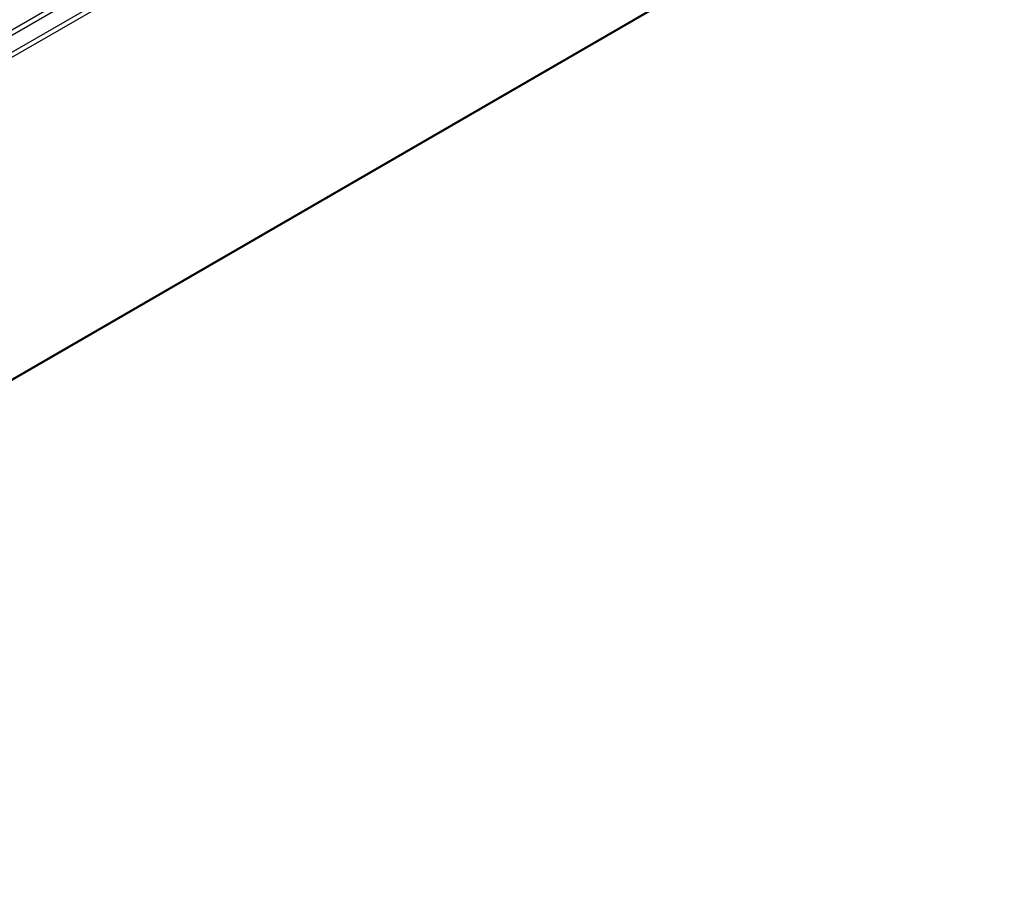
# Model space of a CAD drawing. Header units: millimetres. Extents: x -418 to 2050, y -784 to 1107.
# Tile 30 of 61: x 730 to 804, y -764 to -699. Entities that reach past the tile are written whole.
import ezdxf

# ---------------------------------------------------------------- set-up
doc = ezdxf.new("R2010")
doc.units = ezdxf.units.MM

# ---------------------------------------------------------------- blocks, each defined once
blk = doc.blocks.new('REGLA_SV2-1340__34', base_point=(650.611, -764.371))
at = {"color": 3, "linetype": 'Continuous'}
for p, q in [((1680.304, -149.588), (662.778, -738.506)), ((662.967, -738.769), (1680.494, -149.851)), ((664.709, -739.046), (1682.236, -150.128)), ((664.899, -739.31), (1682.426, -150.391)), ((1682.426, -174.536), (664.899, -763.454))]:
    blk.add_line(p, q, dxfattribs=at)
at = {"color": 7, "linetype": 'Continuous'}
blk.add_line((1682.384, -174.627), (664.858, -763.545), dxfattribs=at)
blk = doc.blocks.new('REGLA_SV2-1340mm__37', base_point=(642.979, -784.13))
blk.add_blockref('REGLA_SV2-1340__34', (650.611, -764.371))
blk = doc.blocks.new('Iso2', base_point=(714.75, -719.8))
blk.add_blockref('REGLA_SV2-1340mm__37', (642.979, -784.13))

msp = doc.modelspace()

# ---------------------------------------------------------------- block references
msp.add_blockref('Iso2', (714.75, -719.8))

doc.saveas('drawing.dxf')
